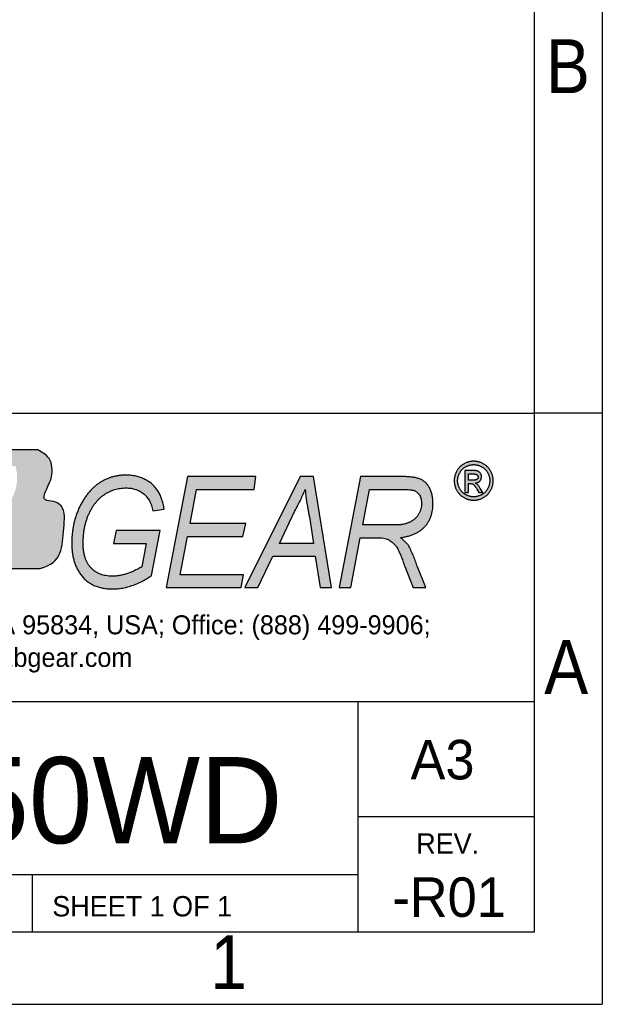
# Model space of a CAD drawing. Header units: millimetres. Extents: x 15 to 415, y 5 to 293.
# Tile 4 of 6: x 372 to 415, y 5 to 77. Entities that reach past the tile are written whole.
import ezdxf

# ---------------------------------------------------------------- set-up
doc = ezdxf.new("R2010")
doc.units = ezdxf.units.MM
doc.linetypes.add('SLD-Solid', pattern=[0])
doc.layers.add('BORDER', color=7, linetype='SLD-Solid')
doc.layers.add('FORMAT', color=7, linetype='SLD-Solid')
doc.styles.add('SLDTEXTSTYLE0', font='arial.ttf', dxfattribs={"width": 0.948})
doc.styles.add('SLDTEXTSTYLE1', font='Gothic.ttf', dxfattribs={"width": 0.913})

# ---------------------------------------------------------------- blocks, each defined once
blk = doc.blocks.new('Block5')
at = {"layer": 'BORDER'}
h = blk.add_hatch(color=256, dxfattribs=at)
edge = h.paths.add_edge_path(flags=0)
edge.add_line((28.404, 2.493), (34.477, 2.493))
edge.add_spline(control_points=[(34.477, 2.493), (36.158, 2.881), (36.08, 4.621), (36.394, 6.942), (35.518, 7.467), (34.349, 7.437), (35.331, 8.832), (35.392, 9.735), (35.272, 10.67), (34.642, 11.033), (34.317, 11.22)], knot_values=[0, 0, 0, 0, 0.34326, 0.495946, 0.555018, 0.612222, 0.755199, 0.825325, 0.888661, 1, 1, 1, 1], weights=[1, 1, 1, 1, 1, 1, 1, 1, 1, 1, 1], degree=3, periodic=0)
edge.add_line((34.317, 11.22), (27.798, 11.22))
edge.add_spline(control_points=[(27.798, 11.22), (27.299, 10.995), (27.055, 10.603), (27.068, 10.045)], knot_values=[0, 0, 0, 0, 1, 1, 1, 1], weights=[1, 1, 1, 1], degree=3, periodic=0)
edge.add_line((27.068, 10.045), (32.66, 10.045))
edge.add_spline(control_points=[(32.66, 10.045), (33.227, 7.983), (31.42, 6.218), (29.15, 4.731), (26.887, 4.415), (27.725, 2.504), (28.404, 2.493)], knot_values=[0, 0, 0, 0, 0.503224, 0.638088, 0.816954, 1, 1, 1, 1], weights=[1, 1, 1, 1, 1, 1, 1], degree=3, periodic=0)
h = blk.add_hatch(color=256, dxfattribs=at)
edge = h.paths.add_edge_path(flags=0)
edge.add_spline(control_points=[(66.427, 7.512), (66.457, 7.513), (66.519, 7.514), (66.611, 7.523), (66.702, 7.537), (66.792, 7.558), (66.881, 7.586), (66.969, 7.618), (67.056, 7.656), (67.142, 7.7), (67.224, 7.75), (67.303, 7.804), (67.377, 7.864), (67.446, 7.928), (67.51, 7.997), (67.569, 8.071), (67.624, 8.15), (67.673, 8.233), (67.717, 8.319), (67.756, 8.406), (67.788, 8.494), (67.815, 8.583), (67.835, 8.673), (67.851, 8.763), (67.86, 8.855), (67.861, 8.916), (67.861, 8.947)], knot_values=[0, 0, 0, 0, 0.041059, 0.082043, 0.122852, 0.163699, 0.204771, 0.2464, 0.288499, 0.331328, 0.374283, 0.416645, 0.458559, 0.50009, 0.541802, 0.58391, 0.626273, 0.6691, 0.712149, 0.754349, 0.795745, 0.837055, 0.877604, 0.918453, 0.95919, 1, 1, 1, 1], weights=[1, 1, 1, 1, 1, 1, 1, 1, 1, 1, 1, 1, 1, 1, 1, 1, 1, 1, 1, 1, 1, 1, 1, 1, 1, 1, 1], degree=3, periodic=0)
edge.add_spline(control_points=[(67.861, 8.947), (67.861, 8.978), (67.86, 9.04), (67.851, 9.133), (67.835, 9.224), (67.814, 9.315), (67.787, 9.405), (67.754, 9.494), (67.714, 9.581), (67.67, 9.668), (67.62, 9.751), (67.565, 9.83), (67.505, 9.904), (67.44, 9.974), (67.37, 10.038), (67.295, 10.097), (67.216, 10.151), (67.133, 10.199), (67.047, 10.243), (66.96, 10.28), (66.872, 10.312), (66.784, 10.338), (66.696, 10.359), (66.606, 10.373), (66.517, 10.383), (66.457, 10.383), (66.427, 10.384)], knot_values=[0, 0, 0, 0, 0.041281, 0.082488, 0.123557, 0.164918, 0.206202, 0.248125, 0.290627, 0.333984, 0.377466, 0.419944, 0.462182, 0.504037, 0.545906, 0.588027, 0.630427, 0.673316, 0.716225, 0.758199, 0.799483, 0.839911, 0.880191, 0.920239, 0.959961, 1, 1, 1, 1], weights=[1, 1, 1, 1, 1, 1, 1, 1, 1, 1, 1, 1, 1, 1, 1, 1, 1, 1, 1, 1, 1, 1, 1, 1, 1, 1, 1], degree=3, periodic=0)
edge.add_spline(control_points=[(66.427, 10.384), (66.396, 10.383), (66.336, 10.383), (66.247, 10.373), (66.157, 10.358), (66.069, 10.338), (65.98, 10.312), (65.893, 10.28), (65.806, 10.243), (65.72, 10.199), (65.637, 10.151), (65.557, 10.097), (65.483, 10.038), (65.413, 9.974), (65.348, 9.904), (65.288, 9.83), (65.232, 9.751), (65.182, 9.668), (65.136, 9.581), (65.098, 9.493), (65.064, 9.405), (65.037, 9.315), (65.015, 9.225), (65.001, 9.133), (64.991, 9.04), (64.99, 8.978), (64.99, 8.947)], knot_values=[0, 0, 0, 0, 0.040014, 0.079958, 0.119736, 0.159991, 0.200632, 0.24189, 0.283837, 0.32672, 0.369582, 0.411956, 0.45405, 0.495893, 0.537722, 0.58009, 0.622685, 0.666139, 0.709584, 0.751958, 0.793942, 0.835201, 0.876536, 0.917539, 0.958745, 1, 1, 1, 1], weights=[1, 1, 1, 1, 1, 1, 1, 1, 1, 1, 1, 1, 1, 1, 1, 1, 1, 1, 1, 1, 1, 1, 1, 1, 1, 1, 1], degree=3, periodic=0)
edge.add_spline(control_points=[(64.99, 8.947), (64.99, 8.916), (64.991, 8.855), (65, 8.763), (65.015, 8.673), (65.037, 8.583), (65.062, 8.494), (65.096, 8.406), (65.135, 8.319), (65.179, 8.233), (65.229, 8.15), (65.284, 8.072), (65.343, 7.997), (65.407, 7.928), (65.476, 7.864), (65.55, 7.804), (65.629, 7.75), (65.711, 7.7), (65.797, 7.656), (65.884, 7.618), (65.972, 7.586), (66.061, 7.558), (66.151, 7.537), (66.242, 7.523), (66.334, 7.514), (66.396, 7.513), (66.427, 7.512)], knot_values=[0, 0, 0, 0, 0.040789, 0.081504, 0.122332, 0.162915, 0.204132, 0.245594, 0.287772, 0.330799, 0.373731, 0.416214, 0.458299, 0.49999, 0.541681, 0.583573, 0.625913, 0.668846, 0.711652, 0.753729, 0.795336, 0.836387, 0.877212, 0.918, 0.958963, 1, 1, 1, 1], weights=[1, 1, 1, 1, 1, 1, 1, 1, 1, 1, 1, 1, 1, 1, 1, 1, 1, 1, 1, 1, 1, 1, 1, 1, 1, 1, 1], degree=3, periodic=0)
edge = h.paths.add_edge_path(flags=0)
edge.add_spline(control_points=[(66.427, 7.763), (66.401, 7.764), (66.35, 7.764), (66.275, 7.773), (66.2, 7.784), (66.126, 7.802), (66.052, 7.824), (65.98, 7.852), (65.907, 7.883), (65.837, 7.92), (65.768, 7.961), (65.704, 8.006), (65.642, 8.055), (65.586, 8.108), (65.532, 8.164), (65.484, 8.226), (65.438, 8.29), (65.397, 8.358), (65.36, 8.428), (65.329, 8.501), (65.301, 8.573), (65.28, 8.646), (65.262, 8.72), (65.251, 8.795), (65.242, 8.871), (65.241, 8.921), (65.241, 8.947)], knot_values=[0, 0, 0, 0, 0.04101, 0.081919, 0.122503, 0.163372, 0.20457, 0.246162, 0.288274, 0.331414, 0.374266, 0.41691, 0.458711, 0.500298, 0.542092, 0.583892, 0.62629, 0.669142, 0.712015, 0.754126, 0.795719, 0.836628, 0.877497, 0.918081, 0.95899, 1, 1, 1, 1], weights=[1, 1, 1, 1, 1, 1, 1, 1, 1, 1, 1, 1, 1, 1, 1, 1, 1, 1, 1, 1, 1, 1, 1, 1, 1, 1, 1], degree=3, periodic=0)
edge.add_spline(control_points=[(65.241, 8.947), (65.241, 8.973), (65.242, 9.024), (65.25, 9.1), (65.262, 9.176), (65.28, 9.25), (65.302, 9.324), (65.33, 9.398), (65.363, 9.47), (65.4, 9.541), (65.442, 9.61), (65.487, 9.676), (65.537, 9.736), (65.591, 9.793), (65.648, 9.846), (65.709, 9.895), (65.775, 9.94), (65.843, 9.98), (65.914, 10.015), (65.986, 10.047), (66.058, 10.073), (66.131, 10.096), (66.204, 10.111), (66.278, 10.124), (66.352, 10.131), (66.402, 10.132), (66.427, 10.133)], knot_values=[0, 0, 0, 0, 0.041275, 0.082447, 0.123341, 0.164467, 0.206003, 0.247841, 0.290434, 0.333943, 0.377326, 0.419933, 0.46231, 0.504066, 0.545838, 0.587837, 0.630101, 0.673022, 0.715849, 0.757648, 0.798994, 0.839578, 0.879983, 0.919986, 0.959929, 1, 1, 1, 1], weights=[1, 1, 1, 1, 1, 1, 1, 1, 1, 1, 1, 1, 1, 1, 1, 1, 1, 1, 1, 1, 1, 1, 1, 1, 1, 1, 1], degree=3, periodic=0)
edge.add_spline(control_points=[(66.427, 10.133), (66.451, 10.132), (66.501, 10.131), (66.575, 10.124), (66.648, 10.111), (66.721, 10.096), (66.793, 10.073), (66.866, 10.047), (66.937, 10.015), (67.008, 9.98), (67.077, 9.939), (67.143, 9.895), (67.204, 9.846), (67.261, 9.793), (67.315, 9.736), (67.365, 9.676), (67.41, 9.61), (67.452, 9.541), (67.489, 9.47), (67.521, 9.397), (67.549, 9.324), (67.571, 9.25), (67.589, 9.176), (67.601, 9.1), (67.609, 9.024), (67.61, 8.973), (67.61, 8.947)], knot_values=[0, 0, 0, 0, 0.039806, 0.079787, 0.119529, 0.159677, 0.200299, 0.241683, 0.28352, 0.326387, 0.369347, 0.4119, 0.453938, 0.495748, 0.537542, 0.579959, 0.622605, 0.665872, 0.70942, 0.751931, 0.793807, 0.835382, 0.876546, 0.917477, 0.958687, 1, 1, 1, 1], weights=[1, 1, 1, 1, 1, 1, 1, 1, 1, 1, 1, 1, 1, 1, 1, 1, 1, 1, 1, 1, 1, 1, 1, 1, 1, 1, 1], degree=3, periodic=0)
edge.add_spline(control_points=[(67.61, 8.947), (67.61, 8.921), (67.609, 8.871), (67.601, 8.795), (67.589, 8.72), (67.572, 8.646), (67.55, 8.573), (67.523, 8.5), (67.491, 8.429), (67.454, 8.358), (67.414, 8.29), (67.369, 8.225), (67.32, 8.165), (67.267, 8.108), (67.21, 8.055), (67.149, 8.006), (67.084, 7.96), (67.016, 7.92), (66.946, 7.883), (66.874, 7.852), (66.801, 7.824), (66.728, 7.802), (66.654, 7.784), (66.578, 7.773), (66.503, 7.764), (66.452, 7.764), (66.427, 7.763)], knot_values=[0, 0, 0, 0, 0.041041, 0.081951, 0.122615, 0.163515, 0.204455, 0.245973, 0.288239, 0.331005, 0.37389, 0.416147, 0.45798, 0.499599, 0.541218, 0.583286, 0.625715, 0.668601, 0.711506, 0.75365, 0.795274, 0.836503, 0.877403, 0.918019, 0.958959, 1, 1, 1, 1], weights=[1, 1, 1, 1, 1, 1, 1, 1, 1, 1, 1, 1, 1, 1, 1, 1, 1, 1, 1, 1, 1, 1, 1, 1, 1, 1, 1], degree=3, periodic=0)
h = blk.add_hatch(color=256, dxfattribs=at)
edge = h.paths.add_edge_path(flags=0)
edge.add_spline(control_points=[(66.68, 8.688), (66.671, 8.696), (66.652, 8.712), (66.619, 8.732), (66.584, 8.752), (66.558, 8.763), (66.544, 8.769)], knot_values=[0, 0, 0, 0, 0.22635, 0.467103, 0.725532, 1, 1, 1, 1], weights=[1, 1, 1, 1, 1, 1, 1], degree=3, periodic=0)
edge.add_spline(control_points=[(66.544, 8.769), (66.561, 8.77), (66.594, 8.773), (66.642, 8.783), (66.688, 8.797), (66.73, 8.814), (66.771, 8.835), (66.809, 8.859), (66.843, 8.888), (66.876, 8.921), (66.905, 8.956), (66.93, 8.992), (66.951, 9.031), (66.97, 9.07), (66.983, 9.111), (66.993, 9.154), (66.999, 9.198), (67, 9.228), (67, 9.244)], knot_values=[0, 0, 0, 0, 0.069794, 0.136605, 0.20098, 0.264957, 0.326665, 0.388445, 0.450322, 0.513542, 0.576503, 0.637436, 0.697475, 0.756798, 0.816025, 0.87605, 0.937527, 1, 1, 1, 1], weights=[1, 1, 1, 1, 1, 1, 1, 1, 1, 1, 1, 1, 1, 1, 1, 1, 1, 1, 1], degree=3, periodic=0)
edge.add_spline(control_points=[(67, 9.244), (66.999, 9.265), (66.997, 9.308), (66.983, 9.372), (66.959, 9.434), (66.927, 9.492), (66.887, 9.546), (66.84, 9.592), (66.787, 9.629), (66.736, 9.652), (66.692, 9.667), (66.653, 9.676), (66.61, 9.684), (66.562, 9.691), (66.509, 9.696), (66.452, 9.7), (66.389, 9.702), (66.346, 9.702), (66.323, 9.702)], knot_values=[0, 0, 0, 0, 0.069379, 0.139031, 0.208556, 0.281276, 0.353497, 0.423294, 0.492075, 0.562357, 0.60042, 0.642605, 0.689706, 0.741966, 0.798797, 0.860929, 0.927777, 1, 1, 1, 1], weights=[1, 1, 1, 1, 1, 1, 1, 1, 1, 1, 1, 1, 1, 1, 1, 1, 1, 1, 1], degree=3, periodic=0)
edge.add_line((66.323, 9.702), (65.779, 9.702))
edge.add_line((65.779, 9.702), (65.779, 8.087))
edge.add_line((65.779, 8.087), (66.031, 8.087))
edge.add_line((66.031, 8.087), (66.031, 8.733))
edge.add_line((66.031, 8.733), (66.193, 8.733))
edge.add_spline(control_points=[(66.193, 8.733), (66.216, 8.732), (66.259, 8.732), (66.32, 8.721), (66.373, 8.702), (66.401, 8.682), (66.415, 8.673)], knot_values=[0, 0, 0, 0, 0.29271, 0.553658, 0.786537, 1, 1, 1, 1], weights=[1, 1, 1, 1, 1, 1, 1], degree=3, periodic=0)
edge.add_spline(control_points=[(66.415, 8.673), (66.422, 8.665), (66.436, 8.647), (66.46, 8.618), (66.486, 8.583), (66.517, 8.543), (66.549, 8.496), (66.586, 8.445), (66.625, 8.388), (66.652, 8.348), (66.666, 8.327)], knot_values=[0, 0, 0, 0, 0.073592, 0.161308, 0.263403, 0.381506, 0.513309, 0.661129, 0.823468, 1, 1, 1, 1], weights=[1, 1, 1, 1, 1, 1, 1, 1, 1, 1, 1], degree=3, periodic=0)
edge.add_line((66.666, 8.327), (66.815, 8.087))
edge.add_line((66.815, 8.087), (67.108, 8.087))
edge.add_line((67.108, 8.087), (66.914, 8.385))
edge.add_spline(control_points=[(66.914, 8.385), (66.892, 8.418), (66.851, 8.48), (66.79, 8.564), (66.734, 8.632), (66.697, 8.67), (66.68, 8.688)], knot_values=[0, 0, 0, 0, 0.309689, 0.579847, 0.809559, 1, 1, 1, 1], weights=[1, 1, 1, 1, 1, 1, 1], degree=3, periodic=0)
edge = h.paths.add_edge_path(flags=0)
edge.add_spline(control_points=[(66.331, 9.451), (66.361, 9.45), (66.415, 9.45), (66.489, 9.445), (66.548, 9.437), (66.594, 9.426), (66.63, 9.41), (66.66, 9.391), (66.687, 9.369), (66.709, 9.343), (66.727, 9.316), (66.739, 9.285), (66.748, 9.253), (66.748, 9.231), (66.749, 9.22)], knot_values=[0, 0, 0, 0, 0.165536, 0.303257, 0.412633, 0.495712, 0.56515, 0.629595, 0.693838, 0.755823, 0.817615, 0.877348, 0.938445, 1, 1, 1, 1], weights=[1, 1, 1, 1, 1, 1, 1, 1, 1, 1, 1, 1, 1, 1, 1], degree=3, periodic=0)
edge.add_spline(control_points=[(66.749, 9.22), (66.748, 9.203), (66.746, 9.17), (66.73, 9.123), (66.702, 9.082), (66.672, 9.052), (66.641, 9.032), (66.613, 9.02), (66.581, 9.008), (66.544, 9), (66.502, 8.992), (66.456, 8.987), (66.405, 8.985), (66.37, 8.984), (66.351, 8.984)], knot_values=[0, 0, 0, 0, 0.09706, 0.189027, 0.281295, 0.378432, 0.431112, 0.490171, 0.554993, 0.627869, 0.708494, 0.797016, 0.894815, 1, 1, 1, 1], weights=[1, 1, 1, 1, 1, 1, 1, 1, 1, 1, 1, 1, 1, 1, 1], degree=3, periodic=0)
edge.add_line((66.351, 8.984), (66.031, 8.984))
edge.add_line((66.031, 8.984), (66.031, 9.451))
edge.add_line((66.031, 9.451), (66.331, 9.451))
h = blk.add_hatch(color=7, dxfattribs=at)
edge = h.paths.add_edge_path(flags=0)
edge.add_spline(control_points=[(43.625, 6.844), (43.599, 6.978), (43.55, 7.236), (43.444, 7.6), (43.313, 7.923), (43.16, 8.21), (42.975, 8.464), (42.755, 8.69), (42.496, 8.884), (42.207, 9.054), (41.89, 9.193), (41.549, 9.288), (41.189, 9.349), (40.942, 9.356), (40.816, 9.36)], knot_values=[0, 0, 0, 0, 0.098303, 0.188792, 0.271951, 0.348759, 0.422693, 0.497416, 0.574489, 0.655131, 0.738174, 0.822348, 0.909529, 1, 1, 1, 1], weights=[1, 1, 1, 1, 1, 1, 1, 1, 1, 1, 1, 1, 1, 1, 1], degree=3, periodic=0)
edge.add_spline(control_points=[(40.816, 9.36), (40.727, 9.358), (40.551, 9.356), (40.29, 9.326), (40.035, 9.283), (39.785, 9.221), (39.543, 9.138), (39.306, 9.04), (39.076, 8.923), (38.852, 8.789), (38.635, 8.636), (38.428, 8.464), (38.231, 8.271), (38.042, 8.06), (37.865, 7.827), (37.697, 7.576), (37.536, 7.306), (37.389, 7.017), (37.251, 6.716), (37.137, 6.402), (37.036, 6.082), (36.953, 5.754), (36.893, 5.417), (36.845, 5.071), (36.82, 4.718), (36.816, 4.48), (36.813, 4.359)], knot_values=[0, 0, 0, 0, 0.037405, 0.074083, 0.110171, 0.146108, 0.18194, 0.217722, 0.253727, 0.29035, 0.327387, 0.365007, 0.403449, 0.443088, 0.483827, 0.526132, 0.57015, 0.6158, 0.662309, 0.709047, 0.755912, 0.803198, 0.851246, 0.89984, 0.94952, 1, 1, 1, 1], weights=[1, 1, 1, 1, 1, 1, 1, 1, 1, 1, 1, 1, 1, 1, 1, 1, 1, 1, 1, 1, 1, 1, 1, 1, 1, 1, 1], degree=3, periodic=0)
edge.add_spline(control_points=[(36.813, 4.359), (36.815, 4.244), (36.818, 4.018), (36.85, 3.688), (36.9, 3.373), (36.972, 3.074), (37.066, 2.792), (37.18, 2.525), (37.31, 2.273), (37.417, 2.118), (37.47, 2.042)], knot_values=[0, 0, 0, 0, 0.141155, 0.276831, 0.406226, 0.531438, 0.652608, 0.770356, 0.886123, 1, 1, 1, 1], weights=[1, 1, 1, 1, 1, 1, 1, 1, 1, 1, 1], degree=3, periodic=0)
edge.add_spline(control_points=[(37.47, 2.042), (37.537, 1.956), (37.67, 1.787), (37.906, 1.57), (38.165, 1.385), (38.45, 1.233), (38.76, 1.117), (39.095, 1.034), (39.454, 0.982), (39.702, 0.977), (39.83, 0.974)], knot_values=[0, 0, 0, 0, 0.120854, 0.23869, 0.355905, 0.47446, 0.596601, 0.723816, 0.857647, 1, 1, 1, 1], weights=[1, 1, 1, 1, 1, 1, 1, 1, 1, 1, 1], degree=3, periodic=0)
edge.add_spline(control_points=[(39.83, 0.974), (39.954, 0.978), (40.205, 0.985), (40.581, 1.04), (40.96, 1.127), (41.337, 1.248), (41.706, 1.396), (42.058, 1.566), (42.39, 1.756), (42.596, 1.9), (42.698, 1.971)], knot_values=[0, 0, 0, 0, 0.120712, 0.243526, 0.368892, 0.498741, 0.628638, 0.755494, 0.878758, 1, 1, 1, 1], weights=[1, 1, 1, 1, 1, 1, 1, 1, 1, 1, 1], degree=3, periodic=0)
edge.add_line((42.698, 1.971), (43.334, 5.272))
edge.add_line((43.334, 5.272), (40.074, 5.272))
edge.add_line((40.074, 5.272), (39.896, 4.328))
edge.add_line((39.896, 4.328), (42.295, 4.328))
edge.add_line((42.295, 4.328), (41.964, 2.607))
edge.add_spline(control_points=[(41.964, 2.607), (41.869, 2.552), (41.684, 2.444), (41.401, 2.305), (41.125, 2.184), (40.851, 2.087), (40.583, 2.012), (40.32, 1.957), (40.061, 1.925), (39.89, 1.92), (39.806, 1.917)], knot_values=[0, 0, 0, 0, 0.143598, 0.280621, 0.412098, 0.53792, 0.659568, 0.776245, 0.8899, 1, 1, 1, 1], weights=[1, 1, 1, 1, 1, 1, 1, 1, 1, 1, 1], degree=3, periodic=0)
edge.add_spline(control_points=[(39.806, 1.917), (39.724, 1.919), (39.564, 1.922), (39.331, 1.954), (39.112, 1.999), (38.906, 2.068), (38.714, 2.154), (38.536, 2.262), (38.371, 2.387), (38.22, 2.531), (38.085, 2.696), (37.968, 2.879), (37.869, 3.08), (37.79, 3.3), (37.727, 3.538), (37.685, 3.795), (37.655, 4.069), (37.653, 4.259), (37.652, 4.356)], knot_values=[0, 0, 0, 0, 0.066387, 0.129248, 0.189878, 0.247634, 0.304436, 0.360179, 0.415725, 0.472025, 0.529214, 0.587485, 0.647608, 0.710704, 0.776565, 0.846579, 0.921252, 1, 1, 1, 1], weights=[1, 1, 1, 1, 1, 1, 1, 1, 1, 1, 1, 1, 1, 1, 1, 1, 1, 1, 1], degree=3, periodic=0)
edge.add_spline(control_points=[(37.652, 4.356), (37.653, 4.456), (37.655, 4.653), (37.678, 4.944), (37.709, 5.227), (37.758, 5.502), (37.817, 5.769), (37.894, 6.027), (37.98, 6.278), (38.081, 6.519), (38.194, 6.749), (38.314, 6.966), (38.447, 7.167), (38.587, 7.353), (38.737, 7.524), (38.893, 7.681), (39.062, 7.821), (39.238, 7.946), (39.421, 8.057), (39.608, 8.153), (39.797, 8.235), (39.992, 8.3), (40.188, 8.354), (40.389, 8.388), (40.592, 8.414), (40.729, 8.415), (40.798, 8.416)], knot_values=[0, 0, 0, 0, 0.052284, 0.102978, 0.152722, 0.201138, 0.248881, 0.295886, 0.341866, 0.3877, 0.432539, 0.475763, 0.517435, 0.558224, 0.597697, 0.636275, 0.6742, 0.712087, 0.749513, 0.785793, 0.821874, 0.857463, 0.892938, 0.928348, 0.963992, 1, 1, 1, 1], weights=[1, 1, 1, 1, 1, 1, 1, 1, 1, 1, 1, 1, 1, 1, 1, 1, 1, 1, 1, 1, 1, 1, 1, 1, 1, 1, 1], degree=3, periodic=0)
edge.add_spline(control_points=[(40.798, 8.416), (40.864, 8.415), (40.992, 8.413), (41.179, 8.393), (41.358, 8.358), (41.527, 8.312), (41.688, 8.25), (41.839, 8.177), (41.981, 8.087), (42.114, 7.986), (42.236, 7.871), (42.35, 7.745), (42.45, 7.606), (42.541, 7.456), (42.619, 7.294), (42.687, 7.12), (42.744, 6.934), (42.772, 6.805), (42.787, 6.739)], knot_values=[0, 0, 0, 0, 0.068853, 0.134589, 0.197683, 0.259598, 0.319132, 0.377864, 0.436097, 0.494593, 0.553425, 0.611907, 0.67224, 0.733216, 0.796309, 0.86095, 0.929336, 1, 1, 1, 1], weights=[1, 1, 1, 1, 1, 1, 1, 1, 1, 1, 1, 1, 1, 1, 1, 1, 1, 1, 1], degree=3, periodic=0)
edge.add_line((42.787, 6.739), (43.625, 6.844))
blk.add_hatch(color=256, dxfattribs=at).paths.add_polyline_path([(50.366, 9.255), (45.335, 9.255), (43.763, 1.079), (49.298, 1.079), (49.472, 2.022), (44.803, 2.022), (45.346, 4.852), (49.423, 4.852), (49.633, 5.796), (45.528, 5.796), (46.011, 8.311), (50.248, 8.311)], flags=0)
h = blk.add_hatch(color=256, dxfattribs=at)
h.paths.add_polyline_path([(54.613, 9.255), (53.635, 9.255), (49.573, 1.079), (50.523, 1.079), (51.635, 3.385), (54.757, 3.385), (55.106, 1.079), (55.954, 1.079)], flags=0)
edge = h.paths.add_edge_path(flags=0)
edge.add_spline(control_points=[(53.227, 6.683), (53.31, 6.835), (53.467, 7.124), (53.678, 7.548), (53.862, 7.938), (53.965, 8.191), (54.014, 8.311)], knot_values=[0, 0, 0, 0, 0.285561, 0.546713, 0.785291, 1, 1, 1, 1], weights=[1, 1, 1, 1, 1, 1, 1], degree=3, periodic=0)
edge.add_spline(control_points=[(54.014, 8.311), (54.019, 8.242), (54.031, 8.099), (54.054, 7.878), (54.084, 7.645), (54.12, 7.4), (54.161, 7.141), (54.207, 6.869), (54.259, 6.585), (54.298, 6.392), (54.318, 6.294)], knot_values=[0, 0, 0, 0, 0.102248, 0.211112, 0.325921, 0.447523, 0.575831, 0.71086, 0.851977, 1, 1, 1, 1], weights=[1, 1, 1, 1, 1, 1, 1, 1, 1, 1, 1], degree=3, periodic=0)
edge.add_line((54.318, 6.294), (54.615, 4.328))
edge.add_line((54.615, 4.328), (52.115, 4.328))
edge.add_line((52.115, 4.328), (53.227, 6.683))
h = blk.add_hatch(color=256, dxfattribs=at)
edge = h.paths.add_edge_path(flags=0)
edge.add_spline(control_points=[(61.644, 4.138), (61.606, 4.189), (61.527, 4.295), (61.386, 4.448), (61.22, 4.6), (61.097, 4.697), (61.033, 4.748)], knot_values=[0, 0, 0, 0, 0.219762, 0.458021, 0.717655, 1, 1, 1, 1], weights=[1, 1, 1, 1, 1, 1, 1], degree=3, periodic=0)
edge.add_spline(control_points=[(61.033, 4.748), (61.135, 4.765), (61.332, 4.798), (61.616, 4.87), (61.878, 4.953), (62.118, 5.054), (62.336, 5.167), (62.533, 5.296), (62.709, 5.439), (62.862, 5.598), (62.995, 5.769), (63.109, 5.952), (63.208, 6.144), (63.289, 6.346), (63.349, 6.561), (63.393, 6.785), (63.422, 7.02), (63.425, 7.18), (63.426, 7.262)], knot_values=[0, 0, 0, 0, 0.080423, 0.155833, 0.227391, 0.294692, 0.358044, 0.419152, 0.477479, 0.53433, 0.590398, 0.646215, 0.702141, 0.758456, 0.815946, 0.875338, 0.936589, 1, 1, 1, 1], weights=[1, 1, 1, 1, 1, 1, 1, 1, 1, 1, 1, 1, 1, 1, 1, 1, 1, 1, 1], degree=3, periodic=0)
edge.add_spline(control_points=[(63.426, 7.262), (63.423, 7.376), (63.418, 7.595), (63.368, 7.909), (63.287, 8.192), (63.172, 8.443), (63.028, 8.66), (62.859, 8.843), (62.663, 8.988), (62.478, 9.075), (62.316, 9.126), (62.182, 9.163), (62.031, 9.189), (61.87, 9.215), (61.694, 9.231), (61.505, 9.247), (61.302, 9.252), (61.163, 9.254), (61.09, 9.255)], knot_values=[0, 0, 0, 0, 0.095799, 0.183867, 0.265436, 0.342053, 0.414687, 0.483035, 0.550157, 0.617536, 0.653154, 0.692467, 0.734852, 0.780695, 0.829943, 0.882756, 0.939558, 1, 1, 1, 1], weights=[1, 1, 1, 1, 1, 1, 1, 1, 1, 1, 1, 1, 1, 1, 1, 1, 1, 1, 1], degree=3, periodic=0)
edge.add_line((61.09, 9.255), (58.08, 9.255))
edge.add_line((58.08, 9.255), (56.508, 1.079))
edge.add_line((56.508, 1.079), (57.364, 1.079))
edge.add_line((57.364, 1.079), (58.07, 4.748))
edge.add_line((58.07, 4.748), (59.259, 4.748))
edge.add_spline(control_points=[(59.259, 4.748), (59.354, 4.746), (59.529, 4.744), (59.772, 4.721), (59.972, 4.68), (60.14, 4.621), (60.287, 4.531), (60.434, 4.415), (60.589, 4.266), (60.688, 4.152), (60.742, 4.091)], knot_values=[0, 0, 0, 0, 0.166804, 0.309216, 0.429438, 0.527013, 0.622057, 0.731945, 0.85737, 1, 1, 1, 1], weights=[1, 1, 1, 1, 1, 1, 1, 1, 1, 1, 1], degree=3, periodic=0)
edge.add_spline(control_points=[(60.742, 4.091), (60.797, 3.984), (60.912, 3.763), (61.067, 3.412), (61.211, 3.033), (61.297, 2.768), (61.341, 2.632)], knot_values=[0, 0, 0, 0, 0.229005, 0.471704, 0.727935, 1, 1, 1, 1], weights=[1, 1, 1, 1, 1, 1, 1], degree=3, periodic=0)
edge.add_line((61.341, 2.632), (61.978, 1.079))
edge.add_line((61.978, 1.079), (62.9, 1.079))
edge.add_line((62.9, 1.079), (62.275, 2.602))
edge.add_spline(control_points=[(62.275, 2.602), (62.233, 2.734), (62.149, 2.998), (62, 3.385), (61.835, 3.767), (61.708, 4.015), (61.644, 4.138)], knot_values=[0, 0, 0, 0, 0.249757, 0.498492, 0.748968, 1, 1, 1, 1], weights=[1, 1, 1, 1, 1, 1, 1], degree=3, periodic=0)
edge = h.paths.add_edge_path(flags=0)
edge.add_spline(control_points=[(61.22, 8.311), (61.31, 8.311), (61.476, 8.31), (61.704, 8.292), (61.891, 8.267), (62.04, 8.226), (62.162, 8.167), (62.269, 8.091), (62.361, 7.992), (62.441, 7.876), (62.506, 7.744), (62.554, 7.599), (62.582, 7.443), (62.585, 7.335), (62.587, 7.28)], knot_values=[0, 0, 0, 0, 0.136023, 0.250951, 0.345138, 0.419749, 0.483892, 0.548856, 0.615904, 0.687009, 0.76147, 0.837058, 0.916605, 1, 1, 1, 1], weights=[1, 1, 1, 1, 1, 1, 1, 1, 1, 1, 1, 1, 1, 1, 1], degree=3, periodic=0)
edge.add_spline(control_points=[(62.587, 7.28), (62.586, 7.213), (62.582, 7.08), (62.542, 6.886), (62.482, 6.697), (62.394, 6.518), (62.287, 6.35), (62.156, 6.2), (62.006, 6.066), (61.835, 5.952), (61.641, 5.856), (61.421, 5.782), (61.178, 5.725), (61.006, 5.702), (60.917, 5.691)], knot_values=[0, 0, 0, 0, 0.078317, 0.155365, 0.232178, 0.310432, 0.388294, 0.465525, 0.543603, 0.623058, 0.706749, 0.796941, 0.894409, 1, 1, 1, 1], weights=[1, 1, 1, 1, 1, 1, 1, 1, 1, 1, 1, 1, 1, 1, 1], degree=3, periodic=0)
edge.add_line((60.917, 5.691), (58.251, 5.691))
edge.add_line((58.251, 5.691), (58.755, 8.311))
edge.add_line((58.755, 8.311), (61.22, 8.311))
at = {"layer": 'FORMAT'}
for p, q in [((34.317, 11.22), (27.798, 11.22)), ((66.323, 9.702), (65.779, 9.702)), ((65.779, 9.702), (65.779, 8.087)), ((66.031, 8.984), (66.031, 9.451)), ((66.031, 9.451), (66.331, 9.451)), ((45.335, 9.255), (43.763, 1.079)), ((50.366, 9.255), (45.335, 9.255)), ((53.635, 9.255), (49.573, 1.079)), ((50.248, 8.311), (50.366, 9.255)), ((54.613, 9.255), (53.635, 9.255)), ((55.954, 1.079), (54.613, 9.255)), ((58.08, 9.255), (56.508, 1.079)), ((61.09, 9.255), (58.08, 9.255)), ((66.351, 8.984), (66.031, 8.984)), ((66.031, 8.087), (66.031, 8.733)), ((66.031, 8.733), (66.193, 8.733)), ((45.528, 5.796), (46.011, 8.311)), ((46.011, 8.311), (50.248, 8.311)), ((58.251, 5.691), (58.755, 8.311)), ((58.755, 8.311), (61.22, 8.311)), ((65.779, 8.087), (66.031, 8.087)), ((66.666, 8.327), (66.815, 8.087)), ((66.815, 8.087), (67.108, 8.087)), ((67.108, 8.087), (66.914, 8.385)), ((42.787, 6.739), (43.625, 6.844)), ((52.115, 4.328), (53.227, 6.683)), ((54.318, 6.294), (54.615, 4.328)), ((40.074, 5.272), (39.896, 4.328)), ((43.334, 5.272), (40.074, 5.272)), ((42.698, 1.971), (43.334, 5.272)), ((49.633, 5.796), (45.528, 5.796)), ((49.423, 4.852), (49.633, 5.796)), ((60.917, 5.691), (58.251, 5.691)), ((44.803, 2.022), (45.346, 4.852)), ((45.346, 4.852), (49.423, 4.852)), ((57.364, 1.079), (58.07, 4.748)), ((58.07, 4.748), (59.259, 4.748)), ((39.896, 4.328), (42.295, 4.328)), ((42.295, 4.328), (41.964, 2.607)), ((54.615, 4.328), (52.115, 4.328)), ((50.523, 1.079), (51.635, 3.385)), ((51.635, 3.385), (54.757, 3.385)), ((54.757, 3.385), (55.106, 1.079)), ((28.404, 2.493), (34.477, 2.493)), ((61.341, 2.632), (61.978, 1.079)), ((62.9, 1.079), (62.275, 2.602)), ((49.472, 2.022), (44.803, 2.022)), ((49.298, 1.079), (49.472, 2.022)), ((43.763, 1.079), (49.298, 1.079)), ((49.573, 1.079), (50.523, 1.079)), ((55.106, 1.079), (55.954, 1.079)), ((56.508, 1.079), (57.364, 1.079)), ((61.978, 1.079), (62.9, 1.079))]:
    blk.add_line(p, q, dxfattribs=at)
for points, knots in [([(34.477, 2.493), (36.158, 2.881), (36.08, 4.621), (36.394, 6.942), (35.518, 7.467), (34.349, 7.437), (35.331, 8.832), (35.392, 9.735), (35.272, 10.67), (34.642, 11.033), (34.317, 11.22)], [0, 0, 0, 0, 0.34326, 0.495946, 0.555018, 0.612222, 0.755199, 0.825325, 0.888661, 1, 1, 1, 1]), ([(66.427, 10.384), (66.396, 10.383), (66.336, 10.383), (66.247, 10.373), (66.157, 10.358), (66.069, 10.338), (65.98, 10.312), (65.893, 10.28), (65.806, 10.243), (65.72, 10.199), (65.637, 10.151), (65.557, 10.097), (65.483, 10.038), (65.413, 9.974), (65.348, 9.904), (65.288, 9.83), (65.232, 9.751), (65.182, 9.668), (65.136, 9.581), (65.098, 9.493), (65.064, 9.405), (65.037, 9.315), (65.015, 9.225), (65.001, 9.133), (64.991, 9.04), (64.99, 8.978), (64.99, 8.947)], [0, 0, 0, 0, 0.040014, 0.079958, 0.119736, 0.159991, 0.200632, 0.24189, 0.283837, 0.32672, 0.369582, 0.411956, 0.45405, 0.495893, 0.537722, 0.58009, 0.622685, 0.666139, 0.709584, 0.751958, 0.793942, 0.835201, 0.876536, 0.917539, 0.958745, 1, 1, 1, 1]), ([(67.861, 8.947), (67.861, 8.978), (67.86, 9.04), (67.851, 9.133), (67.835, 9.224), (67.814, 9.315), (67.787, 9.405), (67.754, 9.494), (67.714, 9.581), (67.67, 9.668), (67.62, 9.751), (67.565, 9.83), (67.505, 9.904), (67.44, 9.974), (67.37, 10.038), (67.295, 10.097), (67.216, 10.151), (67.133, 10.199), (67.047, 10.243), (66.96, 10.28), (66.872, 10.312), (66.784, 10.338), (66.696, 10.359), (66.606, 10.373), (66.517, 10.383), (66.457, 10.383), (66.427, 10.384)], [0, 0, 0, 0, 0.0412813, 0.0824876, 0.1235565, 0.1649178, 0.206202, 0.2481249, 0.2906266, 0.333984, 0.3774659, 0.4199444, 0.4621815, 0.5040373, 0.5459063, 0.5880269, 0.6304275, 0.6733156, 0.7162254, 0.7581991, 0.7994833, 0.8399108, 0.8801914, 0.9202389, 0.959961, 1, 1, 1, 1]), ([(65.241, 8.947), (65.241, 8.973), (65.242, 9.024), (65.25, 9.1), (65.262, 9.176), (65.28, 9.25), (65.302, 9.324), (65.33, 9.398), (65.363, 9.47), (65.4, 9.541), (65.442, 9.61), (65.487, 9.676), (65.537, 9.736), (65.591, 9.793), (65.648, 9.846), (65.709, 9.895), (65.775, 9.94), (65.843, 9.98), (65.914, 10.015), (65.986, 10.047), (66.058, 10.073), (66.131, 10.096), (66.204, 10.111), (66.278, 10.124), (66.352, 10.131), (66.402, 10.132), (66.427, 10.133)], [0, 0, 0, 0, 0.041275, 0.082447, 0.123341, 0.164467, 0.206003, 0.247841, 0.290434, 0.333943, 0.377326, 0.419933, 0.46231, 0.504066, 0.545838, 0.587837, 0.630101, 0.673022, 0.715849, 0.757648, 0.798994, 0.839578, 0.879983, 0.919986, 0.959929, 1, 1, 1, 1]), ([(67, 9.244), (66.999, 9.265), (66.997, 9.308), (66.983, 9.372), (66.959, 9.434), (66.927, 9.492), (66.887, 9.546), (66.84, 9.592), (66.787, 9.629), (66.736, 9.652), (66.692, 9.667), (66.653, 9.676), (66.61, 9.684), (66.562, 9.691), (66.509, 9.696), (66.452, 9.7), (66.389, 9.702), (66.346, 9.702), (66.323, 9.702)], [0, 0, 0, 0, 0.069379, 0.139031, 0.208556, 0.281276, 0.353497, 0.423294, 0.492075, 0.562357, 0.60042, 0.642605, 0.689706, 0.741966, 0.798797, 0.860929, 0.927777, 1, 1, 1, 1]), ([(66.331, 9.451), (66.361, 9.45), (66.415, 9.45), (66.489, 9.445), (66.548, 9.437), (66.594, 9.426), (66.63, 9.41), (66.66, 9.391), (66.687, 9.369), (66.709, 9.343), (66.727, 9.316), (66.739, 9.285), (66.748, 9.253), (66.748, 9.231), (66.749, 9.22)], [0, 0, 0, 0, 0.165536, 0.303257, 0.412633, 0.495712, 0.56515, 0.629595, 0.693838, 0.755823, 0.817615, 0.877348, 0.938445, 1, 1, 1, 1]), ([(66.427, 10.133), (66.451, 10.132), (66.501, 10.131), (66.575, 10.124), (66.648, 10.111), (66.721, 10.096), (66.793, 10.073), (66.866, 10.047), (66.937, 10.015), (67.008, 9.98), (67.077, 9.939), (67.143, 9.895), (67.204, 9.846), (67.261, 9.793), (67.315, 9.736), (67.365, 9.676), (67.41, 9.61), (67.452, 9.541), (67.489, 9.47), (67.521, 9.397), (67.549, 9.324), (67.571, 9.25), (67.589, 9.176), (67.601, 9.1), (67.609, 9.024), (67.61, 8.973), (67.61, 8.947)], [0, 0, 0, 0, 0.039806, 0.079787, 0.119529, 0.159677, 0.200299, 0.241683, 0.28352, 0.326387, 0.369347, 0.4119, 0.453938, 0.495748, 0.537542, 0.579959, 0.622605, 0.665872, 0.70942, 0.751931, 0.793807, 0.835382, 0.876546, 0.917477, 0.958687, 1, 1, 1, 1]), ([(40.816, 9.36), (40.727, 9.358), (40.551, 9.356), (40.29, 9.326), (40.035, 9.283), (39.785, 9.221), (39.543, 9.138), (39.306, 9.04), (39.076, 8.923), (38.852, 8.789), (38.635, 8.636), (38.428, 8.464), (38.231, 8.271), (38.042, 8.06), (37.865, 7.827), (37.697, 7.576), (37.536, 7.306), (37.389, 7.017), (37.251, 6.716), (37.137, 6.402), (37.036, 6.082), (36.953, 5.754), (36.893, 5.417), (36.845, 5.071), (36.82, 4.718), (36.816, 4.48), (36.813, 4.359)], [0, 0, 0, 0, 0.037405, 0.074083, 0.110171, 0.146108, 0.18194, 0.217722, 0.253727, 0.29035, 0.327387, 0.365007, 0.403449, 0.443088, 0.483827, 0.526132, 0.57015, 0.6158, 0.662309, 0.709047, 0.755912, 0.803198, 0.851246, 0.89984, 0.94952, 1, 1, 1, 1]), ([(43.625, 6.844), (43.599, 6.978), (43.55, 7.236), (43.444, 7.6), (43.313, 7.923), (43.16, 8.21), (42.975, 8.464), (42.755, 8.69), (42.496, 8.884), (42.207, 9.054), (41.89, 9.193), (41.549, 9.288), (41.189, 9.349), (40.942, 9.356), (40.816, 9.36)], [0, 0, 0, 0, 0.098303, 0.188792, 0.271951, 0.348759, 0.422693, 0.497416, 0.574489, 0.655131, 0.738174, 0.822348, 0.909529, 1, 1, 1, 1]), ([(63.426, 7.262), (63.423, 7.376), (63.418, 7.595), (63.368, 7.909), (63.287, 8.192), (63.172, 8.443), (63.028, 8.66), (62.859, 8.843), (62.663, 8.988), (62.478, 9.075), (62.316, 9.126), (62.182, 9.163), (62.031, 9.189), (61.87, 9.215), (61.694, 9.231), (61.505, 9.247), (61.302, 9.252), (61.163, 9.254), (61.09, 9.255)], [0, 0, 0, 0, 0.095799, 0.183867, 0.265436, 0.342053, 0.414687, 0.483035, 0.550157, 0.617536, 0.653154, 0.692467, 0.734852, 0.780695, 0.829943, 0.882756, 0.939558, 1, 1, 1, 1]), ([(64.99, 8.947), (64.99, 8.916), (64.991, 8.855), (65, 8.763), (65.015, 8.673), (65.037, 8.583), (65.062, 8.494), (65.096, 8.406), (65.135, 8.319), (65.179, 8.233), (65.229, 8.15), (65.284, 8.072), (65.343, 7.997), (65.407, 7.928), (65.476, 7.864), (65.55, 7.804), (65.629, 7.75), (65.711, 7.7), (65.797, 7.656), (65.884, 7.618), (65.972, 7.586), (66.061, 7.558), (66.151, 7.537), (66.242, 7.523), (66.334, 7.514), (66.396, 7.513), (66.427, 7.512)], [0, 0, 0, 0, 0.0407886, 0.0815043, 0.1223323, 0.162915, 0.2041324, 0.2455941, 0.2877719, 0.330799, 0.3737312, 0.4162141, 0.4582994, 0.4999901, 0.5416808, 0.5835726, 0.6259134, 0.6688456, 0.7116516, 0.7537289, 0.7953365, 0.8363871, 0.877212, 0.9179998, 0.958963, 1, 1, 1, 1]), ([(66.427, 7.763), (66.401, 7.764), (66.35, 7.764), (66.275, 7.773), (66.2, 7.784), (66.126, 7.802), (66.052, 7.824), (65.98, 7.852), (65.907, 7.883), (65.837, 7.92), (65.768, 7.961), (65.704, 8.006), (65.642, 8.055), (65.586, 8.108), (65.532, 8.164), (65.484, 8.226), (65.438, 8.29), (65.397, 8.358), (65.36, 8.428), (65.329, 8.501), (65.301, 8.573), (65.28, 8.646), (65.262, 8.72), (65.251, 8.795), (65.242, 8.871), (65.241, 8.921), (65.241, 8.947)], [0, 0, 0, 0, 0.04101, 0.081919, 0.122503, 0.163372, 0.20457, 0.246162, 0.288274, 0.331414, 0.374266, 0.41691, 0.458711, 0.500298, 0.542092, 0.583892, 0.62629, 0.669142, 0.712015, 0.754126, 0.795719, 0.836628, 0.877497, 0.918081, 0.95899, 1, 1, 1, 1]), ([(66.193, 8.733), (66.216, 8.732), (66.259, 8.732), (66.32, 8.721), (66.373, 8.702), (66.401, 8.682), (66.415, 8.673)], [0, 0, 0, 0, 0.29271, 0.553658, 0.786537, 1, 1, 1, 1]), ([(66.749, 9.22), (66.748, 9.203), (66.746, 9.17), (66.73, 9.123), (66.702, 9.082), (66.672, 9.052), (66.641, 9.032), (66.613, 9.02), (66.581, 9.008), (66.544, 9), (66.502, 8.992), (66.456, 8.987), (66.405, 8.985), (66.37, 8.984), (66.351, 8.984)], [0, 0, 0, 0, 0.09706, 0.189027, 0.281295, 0.378432, 0.431112, 0.490171, 0.554993, 0.627869, 0.708494, 0.797016, 0.894815, 1, 1, 1, 1]), ([(66.427, 7.512), (66.457, 7.513), (66.519, 7.514), (66.611, 7.523), (66.702, 7.537), (66.792, 7.558), (66.881, 7.586), (66.969, 7.618), (67.056, 7.656), (67.142, 7.7), (67.224, 7.75), (67.303, 7.804), (67.377, 7.864), (67.446, 7.928), (67.51, 7.997), (67.569, 8.071), (67.624, 8.15), (67.673, 8.233), (67.717, 8.319), (67.756, 8.406), (67.788, 8.494), (67.815, 8.583), (67.835, 8.673), (67.851, 8.763), (67.86, 8.855), (67.861, 8.916), (67.861, 8.947)], [0, 0, 0, 0, 0.041059, 0.082043, 0.122852, 0.163699, 0.204771, 0.2464, 0.288499, 0.331328, 0.374283, 0.416645, 0.458559, 0.50009, 0.541802, 0.58391, 0.626273, 0.6691, 0.712149, 0.754349, 0.795745, 0.837055, 0.877604, 0.918453, 0.95919, 1, 1, 1, 1]), ([(67.61, 8.947), (67.61, 8.921), (67.609, 8.871), (67.601, 8.795), (67.589, 8.72), (67.572, 8.646), (67.55, 8.573), (67.523, 8.5), (67.491, 8.429), (67.454, 8.358), (67.414, 8.29), (67.369, 8.225), (67.32, 8.165), (67.267, 8.108), (67.21, 8.055), (67.149, 8.006), (67.084, 7.96), (67.016, 7.92), (66.946, 7.883), (66.874, 7.852), (66.801, 7.824), (66.728, 7.802), (66.654, 7.784), (66.578, 7.773), (66.503, 7.764), (66.452, 7.764), (66.427, 7.763)], [0, 0, 0, 0, 0.041041, 0.081951, 0.122615, 0.163515, 0.204455, 0.245973, 0.288239, 0.331005, 0.37389, 0.416147, 0.45798, 0.499599, 0.541218, 0.583286, 0.625715, 0.668601, 0.711506, 0.75365, 0.795274, 0.836503, 0.877403, 0.918019, 0.958959, 1, 1, 1, 1]), ([(66.544, 8.769), (66.561, 8.77), (66.594, 8.773), (66.642, 8.783), (66.688, 8.797), (66.73, 8.814), (66.771, 8.835), (66.809, 8.859), (66.843, 8.888), (66.876, 8.921), (66.905, 8.956), (66.93, 8.992), (66.951, 9.031), (66.97, 9.07), (66.983, 9.111), (66.993, 9.154), (66.999, 9.198), (67, 9.228), (67, 9.244)], [0, 0, 0, 0, 0.0697943, 0.1366054, 0.2009802, 0.264957, 0.3266651, 0.3884453, 0.4503216, 0.5135418, 0.5765031, 0.6374361, 0.6974754, 0.7567981, 0.8160255, 0.8760499, 0.9375265, 1, 1, 1, 1]), ([(66.68, 8.688), (66.671, 8.696), (66.652, 8.712), (66.619, 8.732), (66.584, 8.752), (66.558, 8.763), (66.544, 8.769)], [0, 0, 0, 0, 0.22635, 0.467103, 0.725532, 1, 1, 1, 1]), ([(37.652, 4.356), (37.653, 4.456), (37.655, 4.653), (37.678, 4.944), (37.709, 5.227), (37.758, 5.502), (37.817, 5.769), (37.894, 6.027), (37.98, 6.278), (38.081, 6.519), (38.194, 6.749), (38.314, 6.966), (38.447, 7.167), (38.587, 7.353), (38.737, 7.524), (38.893, 7.681), (39.062, 7.821), (39.238, 7.946), (39.421, 8.057), (39.608, 8.153), (39.797, 8.235), (39.992, 8.3), (40.188, 8.354), (40.389, 8.388), (40.592, 8.414), (40.729, 8.415), (40.798, 8.416)], [0, 0, 0, 0, 0.052284, 0.102978, 0.152722, 0.201138, 0.248881, 0.295886, 0.341866, 0.3877, 0.432539, 0.475763, 0.517435, 0.558224, 0.597697, 0.636275, 0.6742, 0.712087, 0.749513, 0.785793, 0.821874, 0.857463, 0.892938, 0.928348, 0.963992, 1, 1, 1, 1]), ([(40.798, 8.416), (40.864, 8.415), (40.992, 8.413), (41.179, 8.393), (41.358, 8.358), (41.527, 8.312), (41.688, 8.25), (41.839, 8.177), (41.981, 8.087), (42.114, 7.986), (42.236, 7.871), (42.35, 7.745), (42.45, 7.606), (42.541, 7.456), (42.619, 7.294), (42.687, 7.12), (42.744, 6.934), (42.772, 6.805), (42.787, 6.739)], [0, 0, 0, 0, 0.068853, 0.134589, 0.197683, 0.259598, 0.319132, 0.377864, 0.436097, 0.494593, 0.553425, 0.611907, 0.67224, 0.733216, 0.796309, 0.86095, 0.929336, 1, 1, 1, 1]), ([(53.227, 6.683), (53.31, 6.835), (53.467, 7.124), (53.678, 7.548), (53.862, 7.938), (53.965, 8.191), (54.014, 8.311)], [0, 0, 0, 0, 0.285561, 0.546713, 0.785291, 1, 1, 1, 1]), ([(54.014, 8.311), (54.019, 8.242), (54.031, 8.099), (54.054, 7.878), (54.084, 7.645), (54.12, 7.4), (54.161, 7.141), (54.207, 6.869), (54.259, 6.585), (54.298, 6.392), (54.318, 6.294)], [0, 0, 0, 0, 0.1022478, 0.2111117, 0.3259209, 0.4475228, 0.5758308, 0.7108598, 0.8519766, 1, 1, 1, 1]), ([(61.22, 8.311), (61.31, 8.311), (61.476, 8.31), (61.704, 8.292), (61.891, 8.267), (62.04, 8.226), (62.162, 8.167), (62.269, 8.091), (62.361, 7.992), (62.441, 7.876), (62.506, 7.744), (62.554, 7.599), (62.582, 7.443), (62.585, 7.335), (62.587, 7.28)], [0, 0, 0, 0, 0.136023, 0.250951, 0.345138, 0.419749, 0.483892, 0.548856, 0.615904, 0.687009, 0.76147, 0.837058, 0.916605, 1, 1, 1, 1]), ([(66.415, 8.673), (66.422, 8.665), (66.436, 8.647), (66.46, 8.618), (66.486, 8.583), (66.517, 8.543), (66.549, 8.496), (66.586, 8.445), (66.625, 8.388), (66.652, 8.348), (66.666, 8.327)], [0, 0, 0, 0, 0.073592, 0.161308, 0.263403, 0.381506, 0.513309, 0.661129, 0.823468, 1, 1, 1, 1]), ([(66.914, 8.385), (66.892, 8.418), (66.851, 8.48), (66.79, 8.564), (66.734, 8.632), (66.697, 8.67), (66.68, 8.688)], [0, 0, 0, 0, 0.309689, 0.579847, 0.809559, 1, 1, 1, 1]), ([(62.587, 7.28), (62.586, 7.213), (62.582, 7.08), (62.542, 6.886), (62.482, 6.697), (62.394, 6.518), (62.287, 6.35), (62.156, 6.2), (62.006, 6.066), (61.835, 5.952), (61.641, 5.856), (61.421, 5.782), (61.178, 5.725), (61.006, 5.702), (60.917, 5.691)], [0, 0, 0, 0, 0.078317, 0.155365, 0.232178, 0.310432, 0.388294, 0.465525, 0.543603, 0.623058, 0.706749, 0.796941, 0.894409, 1, 1, 1, 1]), ([(61.033, 4.748), (61.135, 4.765), (61.332, 4.798), (61.616, 4.87), (61.878, 4.953), (62.118, 5.054), (62.336, 5.167), (62.533, 5.296), (62.709, 5.439), (62.862, 5.598), (62.995, 5.769), (63.109, 5.952), (63.208, 6.144), (63.289, 6.346), (63.349, 6.561), (63.393, 6.785), (63.422, 7.02), (63.425, 7.18), (63.426, 7.262)], [0, 0, 0, 0, 0.080423, 0.155833, 0.227391, 0.294692, 0.358044, 0.419152, 0.477479, 0.53433, 0.590398, 0.646215, 0.702141, 0.758456, 0.815946, 0.875338, 0.936589, 1, 1, 1, 1]), ([(36.813, 4.359), (36.815, 4.244), (36.818, 4.018), (36.85, 3.688), (36.9, 3.373), (36.972, 3.074), (37.066, 2.792), (37.18, 2.525), (37.31, 2.273), (37.417, 2.118), (37.47, 2.042)], [0, 0, 0, 0, 0.141155, 0.276831, 0.406226, 0.531438, 0.652608, 0.770356, 0.886123, 1, 1, 1, 1]), ([(39.806, 1.917), (39.724, 1.919), (39.564, 1.922), (39.331, 1.954), (39.112, 1.999), (38.906, 2.068), (38.714, 2.154), (38.536, 2.262), (38.371, 2.387), (38.22, 2.531), (38.085, 2.696), (37.968, 2.879), (37.869, 3.08), (37.79, 3.3), (37.727, 3.538), (37.685, 3.795), (37.655, 4.069), (37.653, 4.259), (37.652, 4.356)], [0, 0, 0, 0, 0.066387, 0.129248, 0.189878, 0.247634, 0.304436, 0.360179, 0.415725, 0.472025, 0.529214, 0.587485, 0.647608, 0.710704, 0.776565, 0.846579, 0.921252, 1, 1, 1, 1]), ([(59.259, 4.748), (59.354, 4.746), (59.529, 4.744), (59.772, 4.721), (59.972, 4.68), (60.14, 4.621), (60.287, 4.531), (60.434, 4.415), (60.589, 4.266), (60.688, 4.152), (60.742, 4.091)], [0, 0, 0, 0, 0.166804, 0.309216, 0.429438, 0.527013, 0.622057, 0.731945, 0.85737, 1, 1, 1, 1]), ([(61.644, 4.138), (61.606, 4.189), (61.527, 4.295), (61.386, 4.448), (61.22, 4.6), (61.097, 4.697), (61.033, 4.748)], [0, 0, 0, 0, 0.219762, 0.458021, 0.717655, 1, 1, 1, 1]), ([(60.742, 4.091), (60.797, 3.984), (60.912, 3.763), (61.067, 3.412), (61.211, 3.033), (61.297, 2.768), (61.341, 2.632)], [0, 0, 0, 0, 0.229005, 0.471704, 0.727935, 1, 1, 1, 1]), ([(62.275, 2.602), (62.233, 2.734), (62.149, 2.998), (62, 3.385), (61.835, 3.767), (61.708, 4.015), (61.644, 4.138)], [0, 0, 0, 0, 0.249757, 0.498492, 0.748968, 1, 1, 1, 1]), ([(41.964, 2.607), (41.869, 2.552), (41.684, 2.444), (41.401, 2.305), (41.125, 2.184), (40.851, 2.087), (40.583, 2.012), (40.32, 1.957), (40.061, 1.925), (39.89, 1.92), (39.806, 1.917)], [0, 0, 0, 0, 0.143598, 0.280621, 0.412098, 0.53792, 0.659568, 0.776245, 0.8899, 1, 1, 1, 1]), ([(37.47, 2.042), (37.537, 1.956), (37.67, 1.787), (37.906, 1.57), (38.165, 1.385), (38.45, 1.233), (38.76, 1.117), (39.095, 1.034), (39.454, 0.982), (39.702, 0.977), (39.83, 0.974)], [0, 0, 0, 0, 0.120854, 0.23869, 0.355905, 0.47446, 0.596601, 0.723816, 0.857647, 1, 1, 1, 1]), ([(39.83, 0.974), (39.954, 0.978), (40.205, 0.985), (40.581, 1.04), (40.96, 1.127), (41.337, 1.248), (41.706, 1.396), (42.058, 1.566), (42.39, 1.756), (42.596, 1.9), (42.698, 1.971)], [0, 0, 0, 0, 0.120712, 0.243526, 0.368892, 0.498741, 0.628638, 0.755494, 0.878758, 1, 1, 1, 1])]:
    blk.add_open_spline(points, degree=3, knots=knots, dxfattribs=at)
blk = doc.blocks.new('SW_NOTE_0')
at = {"layer": 'BORDER', "color": 0, "char_height": 1.4, "attachment_point": 1, "style": 'SLDTEXTSTYLE0'}
for s, insert in [('830 National Dr Ste 140, Sacramento, CA 95834, USA; Office: (888) 499-9906; ', (0, 1.805)), ('Local: +1 (916) 383-3154; Email: info@bzbgear.com', (0, -0.595))]:
    blk.add_mtext(s, dxfattribs=dict(at, insert=insert))

msp = doc.modelspace()

# ---------------------------------------------------------------- linework, layer by layer
at = {"layer": 'BORDER'}
for p, q in [((415, 292.536), (415, 4.928)), ((410, 10.232), (410, 287.232)), ((291.608, 48.482), (410, 48.482)), ((415, 48.482), (410, 48.482)), ((328.8, 27.232), (410, 27.232)), ((397, 27.232), (397, 10.232)), ((410, 18.732), (397, 18.732)), ((328.8, 14.482), (397, 14.482)), ((373, 14.482), (373, 10.232)), ((410, 10.232), (20, 10.232)), ((15, 4.928), (415, 4.928))]:
    msp.add_line(p, q, dxfattribs=at)

# ---------------------------------------------------------------- block references
for name, p in [('Block5', (339.099, 34.547)), ('SW_NOTE_0', (337.324, 31.777))]:
    msp.add_blockref(name, p, dxfattribs=at)

# ---------------------------------------------------------------- texts
at = {"color": 7, "linetype": 'Continuous', "lineweight": 0, "char_height": 3.969, "attachment_point": 2, "style": 'SLDTEXTSTYLE1'}
for s, insert in [('B', (412.471, 76.014)), ('A', (412.34, 31.764)), ('1', (387.46, 10.014))]:
    msp.add_mtext(s, dxfattribs=dict(at, insert=insert))
at = {"layer": 'BORDER', "attachment_point": 1, "style": 'SLDTEXTSTYLE0'}
for s, insert, char_height in [('A3', (400.871, 24.406), 2.9104), ('BG-AMP150WD', (330.229, 23.141), 6.35), ('REV.', (401.292, 17.522), 1.5), ('-R01', (399.537, 14.278), 2.9104), ('SHEET 1 OF 1', (374.478, 12.9), 1.5)]:
    msp.add_mtext(s, dxfattribs=dict(at, insert=insert, char_height=char_height))

doc.saveas('drawing.dxf')
